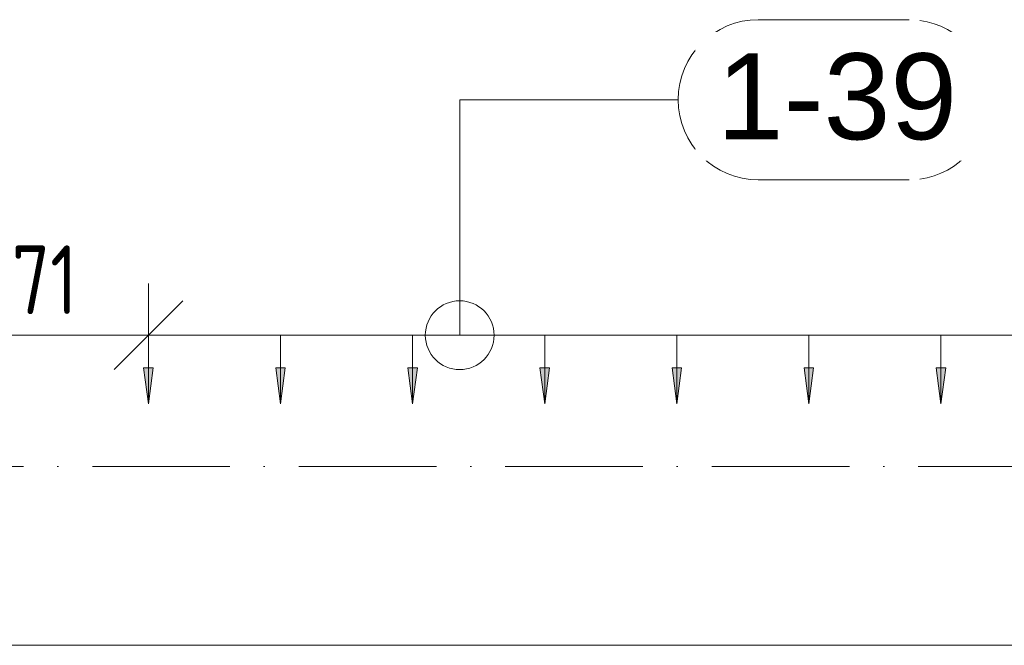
# Model space of a CAD drawing. Header units: millimetres. Extents: x 4307 to 42792, y 1610 to 10025.
# Tile 74 of 256: x 13198 to 13914, y 5870 to 6325. Entities that reach past the tile are written whole.
import ezdxf

# ---------------------------------------------------------------- set-up
doc = ezdxf.new("R2010")
doc.units = ezdxf.units.MM
doc.linetypes.add('Čerchovaná', pattern=[150, 100, -25, 0, -25])
for name, color, linetype, lineweight in [('A-ANNO-DIMS', 211, 'Continuous', 5), ('A-ANNO-DIMS-25', 211, 'Continuous', 5), ('A-FLOR-LEVL', 51, 'Continuous', 5), ('S-BEAM', 12, 'Continuous', 9), ('S-RBAR-IDEN', 171, 'Continuous', 5)]:
    doc.layers.add(name, color=color, linetype=linetype, lineweight=lineweight)
doc.styles.add('Arial_1', font='arial.ttf', dxfattribs={"height": 62.5})
doc.styles.add('ISOCPEUR_2', font='isocpeur.ttf', dxfattribs={"width": 0.8, "height": 50})
doc.dimstyles.new('Vnitřní', dxfattribs={"dimscale": 304.8, "dimtxt": 49.799059, "dimasz": 0.164042, "dimexe": 0.123031, "dimexo": 0.0625, "dimgap": 0, "dimtad": 1, "dimdec": 0, "dimzin": 0, "dimdsep": 46, "dimtxsty": 'ISOCPEUR_2', "dimblk1": 'OBLIQUE', "dimblk2": 'OBLIQUE', "dimsah": 1, "dimcen": 0.09, "dimdle": 0.123031, "dimazin": 0, "dimtfac": 1, "dimtdec": 4, "dimtix": 1, "dimtmove": 0, "dimatfit": 3, "dimfxl": 0.123031, "dimfxlon": 1, "dimtvp": 1, "dimtolj": 1, "dimtzin": 0, "dimarcsym": 2})
doc.dimstyles.new('Výztuž_kusy__řezy__2', dxfattribs={"dimscale": 304.8, "dimtxt": 0.18, "dimasz": 0, "dimexe": 0, "dimexo": 0.0625, "dimgap": 0.082021, "dimtad": 1, "dimdec": 0, "dimzin": 0, "dimdsep": 46, "dimtxsty": 'Arial_1', "dimblk1": 'NONE', "dimblk2": 'NONE', "dimsah": 1, "dimcen": 0.09, "dimazin": 0, "dimtfac": 1, "dimtdec": 4, "dimtix": 1, "dimtmove": 0, "dimatfit": 3, "dimfxl": 0.164042, "dimfxlon": 1, "dimtvp": 1, "dimtfill": 1, "dimtolj": 1, "dimtzin": 0, "dimarcsym": 2})

# ---------------------------------------------------------------- blocks, each defined once
blk = doc.blocks.new('DIMBLOCK305-V1')
at = {"layer": 'A-ANNO-DIMS-25'}
for points in [[(13867.89, 6045.48), (13871.35, 6071.76), (13864.43, 6071.76)], [(13963.91, 6045.48), (13967.37, 6071.76), (13960.44, 6071.76)]]:
    blk.add_hatch(color=256, dxfattribs=at).paths.add_polyline_path(points)
for p, q in [((13963.91, 6095.48), (13867.89, 6095.48)), ((13867.89, 6095.48), (13867.89, 6095.48)), ((13867.89, 6095.48), (13867.89, 6045.48)), ((13963.91, 6095.48), (13963.91, 6095.48)), ((13963.91, 6095.48), (13963.91, 6045.48)), ((13871.35, 6071.76), (13864.43, 6071.76)), ((13864.43, 6071.76), (13867.89, 6045.48)), ((13867.89, 6045.48), (13871.35, 6071.76)), ((13967.37, 6071.76), (13960.44, 6071.76)), ((13960.44, 6071.76), (13963.91, 6045.48)), ((13963.91, 6045.48), (13967.37, 6071.76))]:
    blk.add_line(p, q, dxfattribs=at)
blk = doc.blocks.new('_None')
blk = doc.blocks.new('DIMBLOCK306-V1')
at = {"layer": 'A-ANNO-DIMS-25'}
for points in [[(13771.87, 6045.48), (13775.34, 6071.76), (13768.41, 6071.76)], [(13867.89, 6045.48), (13871.35, 6071.76), (13864.43, 6071.76)]]:
    blk.add_hatch(color=256, dxfattribs=at).paths.add_polyline_path(points)
for p, q in [((13867.89, 6095.48), (13771.87, 6095.48)), ((13771.87, 6095.48), (13771.87, 6095.48)), ((13771.87, 6095.48), (13771.87, 6045.48)), ((13867.89, 6095.48), (13867.89, 6095.48)), ((13867.89, 6095.48), (13867.89, 6045.48)), ((13775.34, 6071.76), (13768.41, 6071.76)), ((13768.41, 6071.76), (13771.87, 6045.48)), ((13771.87, 6045.48), (13775.34, 6071.76)), ((13871.35, 6071.76), (13864.43, 6071.76)), ((13864.43, 6071.76), (13867.89, 6045.48)), ((13867.89, 6045.48), (13871.35, 6071.76))]:
    blk.add_line(p, q, dxfattribs=at)
blk = doc.blocks.new('DIMBLOCK307-V1')
at = {"layer": 'A-ANNO-DIMS-25'}
for points in [[(13675.86, 6045.48), (13679.32, 6071.76), (13672.4, 6071.76)], [(13771.87, 6045.48), (13775.34, 6071.76), (13768.41, 6071.76)]]:
    blk.add_hatch(color=256, dxfattribs=at).paths.add_polyline_path(points)
for p, q in [((13771.87, 6095.48), (13675.86, 6095.48)), ((13675.86, 6095.48), (13675.86, 6095.48)), ((13675.86, 6095.48), (13675.86, 6045.48)), ((13771.87, 6095.48), (13771.87, 6095.48)), ((13771.87, 6095.48), (13771.87, 6045.48)), ((13679.32, 6071.76), (13672.4, 6071.76)), ((13672.4, 6071.76), (13675.86, 6045.48)), ((13675.86, 6045.48), (13679.32, 6071.76)), ((13775.34, 6071.76), (13768.41, 6071.76)), ((13768.41, 6071.76), (13771.87, 6045.48)), ((13771.87, 6045.48), (13775.34, 6071.76))]:
    blk.add_line(p, q, dxfattribs=at)
blk = doc.blocks.new('DIMBLOCK308-V1')
at = {"layer": 'A-ANNO-DIMS-25'}
for points in [[(13579.84, 6045.48), (13583.3, 6071.76), (13576.38, 6071.76)], [(13675.86, 6045.48), (13679.32, 6071.76), (13672.4, 6071.76)]]:
    blk.add_hatch(color=256, dxfattribs=at).paths.add_polyline_path(points)
for p, q in [((13675.86, 6095.48), (13579.84, 6095.48)), ((13579.84, 6095.48), (13579.84, 6095.48)), ((13579.84, 6095.48), (13579.84, 6045.48)), ((13675.86, 6095.48), (13675.86, 6095.48)), ((13675.86, 6095.48), (13675.86, 6045.48)), ((13583.3, 6071.76), (13576.38, 6071.76)), ((13576.38, 6071.76), (13579.84, 6045.48)), ((13579.84, 6045.48), (13583.3, 6071.76)), ((13679.32, 6071.76), (13672.4, 6071.76)), ((13672.4, 6071.76), (13675.86, 6045.48)), ((13675.86, 6045.48), (13679.32, 6071.76))]:
    blk.add_line(p, q, dxfattribs=at)
blk = doc.blocks.new('DIMBLOCK309-V1')
at = {"layer": 'A-ANNO-DIMS-25'}
for points in [[(13483.83, 6045.48), (13487.29, 6071.76), (13480.37, 6071.76)], [(13579.84, 6045.48), (13583.3, 6071.76), (13576.38, 6071.76)]]:
    blk.add_hatch(color=256, dxfattribs=at).paths.add_polyline_path(points)
for p, q in [((13579.84, 6095.48), (13483.83, 6095.48)), ((13483.83, 6095.48), (13483.83, 6095.48)), ((13483.83, 6095.48), (13483.83, 6045.48)), ((13579.84, 6095.48), (13579.84, 6095.48)), ((13579.84, 6095.48), (13579.84, 6045.48)), ((13487.29, 6071.76), (13480.37, 6071.76)), ((13480.37, 6071.76), (13483.83, 6045.48)), ((13483.83, 6045.48), (13487.29, 6071.76)), ((13583.3, 6071.76), (13576.38, 6071.76)), ((13576.38, 6071.76), (13579.84, 6045.48)), ((13579.84, 6045.48), (13583.3, 6071.76))]:
    blk.add_line(p, q, dxfattribs=at)
blk = doc.blocks.new('DIMBLOCK310-V1')
at = {"layer": 'A-ANNO-DIMS-25'}
for points in [[(13387.81, 6045.48), (13391.27, 6071.76), (13384.35, 6071.76)], [(13483.83, 6045.48), (13487.29, 6071.76), (13480.37, 6071.76)]]:
    blk.add_hatch(color=256, dxfattribs=at).paths.add_polyline_path(points)
for p, q in [((13483.83, 6095.48), (13387.81, 6095.48)), ((13387.81, 6095.48), (13387.81, 6095.48)), ((13387.81, 6095.48), (13387.81, 6045.48)), ((13483.83, 6095.48), (13483.83, 6095.48)), ((13483.83, 6095.48), (13483.83, 6045.48)), ((13391.27, 6071.76), (13384.35, 6071.76)), ((13384.35, 6071.76), (13387.81, 6045.48)), ((13387.81, 6045.48), (13391.27, 6071.76)), ((13487.29, 6071.76), (13480.37, 6071.76)), ((13480.37, 6071.76), (13483.83, 6045.48)), ((13483.83, 6045.48), (13487.29, 6071.76))]:
    blk.add_line(p, q, dxfattribs=at)
blk = doc.blocks.new('DIMBLOCK311-V1')
at = {"layer": 'A-ANNO-DIMS-25'}
for points in [[(13291.8, 6045.48), (13295.26, 6071.76), (13288.33, 6071.76)], [(13387.81, 6045.48), (13391.27, 6071.76), (13384.35, 6071.76)]]:
    blk.add_hatch(color=256, dxfattribs=at).paths.add_polyline_path(points)
for p, q in [((13387.81, 6095.48), (13291.8, 6095.48)), ((13291.8, 6095.48), (13291.8, 6095.48)), ((13291.8, 6095.48), (13291.8, 6045.48)), ((13387.81, 6095.48), (13387.81, 6095.48)), ((13387.81, 6095.48), (13387.81, 6045.48)), ((13295.26, 6071.76), (13288.33, 6071.76)), ((13288.33, 6071.76), (13291.8, 6045.48)), ((13291.8, 6045.48), (13295.26, 6071.76)), ((13391.27, 6071.76), (13384.35, 6071.76)), ((13384.35, 6071.76), (13387.81, 6045.48)), ((13387.81, 6045.48), (13391.27, 6071.76))]:
    blk.add_line(p, q, dxfattribs=at)
blk = doc.blocks.new('DIMBLOCK312-V1')
at = {"layer": 'A-ANNO-DIMS-25'}
for points in [[(13291.8, 6045.48), (13295.26, 6071.76), (13288.33, 6071.76)], [(13387.81, 6045.48), (13391.27, 6071.76), (13384.35, 6071.76)], [(13483.83, 6045.48), (13487.29, 6071.76), (13480.37, 6071.76)], [(13579.84, 6045.48), (13583.3, 6071.76), (13576.38, 6071.76)], [(13675.86, 6045.48), (13679.32, 6071.76), (13672.4, 6071.76)], [(13771.87, 6045.48), (13775.34, 6071.76), (13768.41, 6071.76)], [(13867.89, 6045.48), (13871.35, 6071.76), (13864.43, 6071.76)], [(13963.91, 6045.48), (13967.37, 6071.76), (13960.44, 6071.76)], [(14059.92, 6045.48), (14063.38, 6071.76), (14056.46, 6071.76)], [(14155.94, 6045.48), (14159.4, 6071.76), (14152.48, 6071.76)], [(14251.95, 6045.48), (14255.41, 6071.76), (14248.49, 6071.76)], [(14347.97, 6045.48), (14351.43, 6071.76), (14344.51, 6071.76)], [(14443.98, 6045.48), (14447.45, 6071.76), (14440.52, 6071.76)], [(14540, 6045.48), (14543.46, 6071.76), (14536.54, 6071.76)]]:
    blk.add_hatch(color=256, dxfattribs=at).paths.add_polyline_path(points)
for p, q in [((14540, 6095.48), (13291.8, 6095.48)), ((13387.81, 6095.48), (13291.8, 6095.48)), ((13291.8, 6095.48), (13291.8, 6095.48)), ((13291.8, 6095.48), (13291.8, 6045.48)), ((13483.83, 6095.48), (13387.81, 6095.48)), ((13387.81, 6095.48), (13387.81, 6095.48)), ((13387.81, 6095.48), (13387.81, 6045.48)), ((13579.84, 6095.48), (13483.83, 6095.48)), ((13483.83, 6095.48), (13483.83, 6095.48)), ((13483.83, 6095.48), (13483.83, 6045.48)), ((13675.86, 6095.48), (13579.84, 6095.48)), ((13579.84, 6095.48), (13579.84, 6095.48)), ((13579.84, 6095.48), (13579.84, 6045.48)), ((13771.87, 6095.48), (13675.86, 6095.48)), ((13675.86, 6095.48), (13675.86, 6095.48)), ((13675.86, 6095.48), (13675.86, 6045.48)), ((13867.89, 6095.48), (13771.87, 6095.48)), ((13771.87, 6095.48), (13771.87, 6095.48)), ((13771.87, 6095.48), (13771.87, 6045.48)), ((13963.91, 6095.48), (13867.89, 6095.48)), ((13867.89, 6095.48), (13867.89, 6095.48)), ((13867.89, 6095.48), (13867.89, 6045.48)), ((14059.92, 6095.48), (13963.91, 6095.48)), ((13963.91, 6095.48), (13963.91, 6095.48)), ((13963.91, 6095.48), (13963.91, 6045.48)), ((14155.94, 6095.48), (14059.92, 6095.48)), ((14059.92, 6095.48), (14059.92, 6095.48)), ((14059.92, 6095.48), (14059.92, 6045.48)), ((14251.95, 6095.48), (14155.94, 6095.48)), ((14155.94, 6095.48), (14155.94, 6095.48)), ((14155.94, 6095.48), (14155.94, 6045.48)), ((14347.97, 6095.48), (14251.95, 6095.48)), ((14251.95, 6095.48), (14251.95, 6095.48)), ((14251.95, 6095.48), (14251.95, 6045.48)), ((14443.98, 6095.48), (14347.97, 6095.48)), ((14347.97, 6095.48), (14347.97, 6095.48)), ((14347.97, 6095.48), (14347.97, 6045.48)), ((14540, 6095.48), (14443.98, 6095.48)), ((14443.98, 6095.48), (14443.98, 6095.48)), ((14443.98, 6095.48), (14443.98, 6045.48)), ((14540, 6095.48), (14540, 6095.48)), ((14540, 6095.48), (14540, 6045.48)), ((13295.26, 6071.76), (13288.33, 6071.76)), ((13288.33, 6071.76), (13291.8, 6045.48)), ((13291.8, 6045.48), (13295.26, 6071.76)), ((13391.27, 6071.76), (13384.35, 6071.76)), ((13384.35, 6071.76), (13387.81, 6045.48)), ((13387.81, 6045.48), (13391.27, 6071.76)), ((13487.29, 6071.76), (13480.37, 6071.76)), ((13480.37, 6071.76), (13483.83, 6045.48)), ((13483.83, 6045.48), (13487.29, 6071.76)), ((13583.3, 6071.76), (13576.38, 6071.76)), ((13576.38, 6071.76), (13579.84, 6045.48)), ((13579.84, 6045.48), (13583.3, 6071.76)), ((13679.32, 6071.76), (13672.4, 6071.76)), ((13672.4, 6071.76), (13675.86, 6045.48)), ((13675.86, 6045.48), (13679.32, 6071.76)), ((13775.34, 6071.76), (13768.41, 6071.76)), ((13768.41, 6071.76), (13771.87, 6045.48)), ((13771.87, 6045.48), (13775.34, 6071.76)), ((13871.35, 6071.76), (13864.43, 6071.76)), ((13864.43, 6071.76), (13867.89, 6045.48)), ((13867.89, 6045.48), (13871.35, 6071.76)), ((13967.37, 6071.76), (13960.44, 6071.76)), ((13960.44, 6071.76), (13963.91, 6045.48)), ((13963.91, 6045.48), (13967.37, 6071.76)), ((14063.38, 6071.76), (14056.46, 6071.76)), ((14056.46, 6071.76), (14059.92, 6045.48)), ((14059.92, 6045.48), (14063.38, 6071.76)), ((14159.4, 6071.76), (14152.48, 6071.76)), ((14152.48, 6071.76), (14155.94, 6045.48)), ((14155.94, 6045.48), (14159.4, 6071.76)), ((14255.41, 6071.76), (14248.49, 6071.76)), ((14248.49, 6071.76), (14251.95, 6045.48)), ((14251.95, 6045.48), (14255.41, 6071.76)), ((14351.43, 6071.76), (14344.51, 6071.76)), ((14344.51, 6071.76), (14347.97, 6045.48)), ((14347.97, 6045.48), (14351.43, 6071.76)), ((14447.45, 6071.76), (14440.52, 6071.76)), ((14440.52, 6071.76), (14443.98, 6045.48)), ((14443.98, 6045.48), (14447.45, 6071.76)), ((14543.46, 6071.76), (14536.54, 6071.76)), ((14536.54, 6071.76), (14540, 6045.48)), ((14540, 6045.48), (14543.46, 6071.76))]:
    blk.add_line(p, q, dxfattribs=at)
blk = doc.blocks.new('Popisek výztuže__BEZ NATOČENÍ_ - _Typ_ množství_PRAVÝ _řezy_-573725-V1')
at = {"layer": 'S-RBAR-IDEN'}
for p, q in [((5911.19, 9413.62), (5801.5, 9413.62)), ((5801.5, 9297.19), (5911.19, 9297.19))]:
    blk.add_line(p, q, dxfattribs=at)
for centre, start, end in [((5801.5, 9355.4), 90, 270), ((5911.19, 9355.4), 277.64339, 82.35661)]:
    blk.add_arc(centre, 58.22, start, end, dxfattribs=at)
blk = doc.blocks.new('DIMBLOCK427-V1')
at = {"layer": 'A-ANNO-DIMS-25'}
for p, q in [((13120.85, 6095.48), (13120.85, 6132.98)), ((13291.8, 6095.48), (13291.8, 6132.98)), ((13120.85, 6095.48), (13145.85, 6120.48)), ((13291.8, 6095.48), (13316.8, 6120.48)), ((13083.35, 6095.48), (13329.3, 6095.48)), ((13120.85, 6095.48), (13095.85, 6070.48)), ((13120.85, 6095.48), (13120.85, 6057.98)), ((13291.8, 6095.48), (13266.8, 6070.48)), ((13291.8, 6095.48), (13291.8, 6057.98))]:
    blk.add_line(p, q, dxfattribs=at)
at = {"layer": 'A-ANNO-DIMS-25', "color": 0, "insert": (13172.33, 6160.8), "char_height": 50, "width": 81.5938, "attachment_point": 1, "line_spacing_factor": 1.149209, "style": 'ISOCPEUR_2'}
blk.add_mtext('171', dxfattribs=at)
blk = doc.blocks.new('_Oblique')
at = {"color": 0, "linetype": 'ByBlock', "lineweight": -2}
blk.add_line((-0.5, -0.5), (0.5, 0.5), dxfattribs=at)

msp = doc.modelspace()

# ---------------------------------------------------------------- linework, layer by layer
at = {"layer": 'A-FLOR-LEVL', "linetype": 'Čerchovaná'}
msp.add_line((4395.14, 6000), (25778.88, 6000), dxfattribs=at)
at = {"layer": 'S-BEAM'}
msp.add_line((9890, 5870), (14840, 5870), dxfattribs=at)
msp.add_line((9890, 5870), (14840, 5870), dxfattribs=at)
at = {"layer": 'S-RBAR-IDEN'}
for p, q in [((13518.08, 6266.65), (13676.83, 6266.65)), ((13518.08, 6095.48), (13518.08, 6266.65))]:
    msp.add_line(p, q, dxfattribs=at)
msp.add_circle((13518.08, 6095.48), 25, dxfattribs=at)

# ---------------------------------------------------------------- block references
msp.add_blockref('Popisek výztuže__BEZ NATOČENÍ_ - _Typ_ množství_PRAVÝ _řezy_-573725-V1', (7933.55, -3088.75), dxfattribs=at)

# ---------------------------------------------------------------- dimensions: what is measured, and where the dimension line sits
at = {"layer": 'A-ANNO-DIMS'}
dim = msp.add_linear_dim(base=(13291.8, 6095.48), p1=(13120.85, 6057.98), p2=(13291.8, 6057.98), dimstyle='Vnitřní', override={"dimpost": '<>', "dimfxl": 170.94239}, dxfattribs=at)
dim.commit()
dim.dimension.update_dxf_attribs({"geometry": 'DIMBLOCK427-V1', "text_midpoint": (13206.32, 6120.48)})
for base, p1, p2, text, override, picture, middle in [((13291.8, 6095.48), (14540, 6045.48), (13291.8, 6045.48), '96 1248', {"dimpost": '<>', "dimblk1": 'None', "dimblk2": 'None', "dimsah": 1, "dimfxl": 1248.204827}, 'DIMBLOCK312-V1', (13915.9, 6152.39)), ((13291.8, 6095.48), (13387.81, 6045.48), (13291.8, 6045.48), ' ', {"dimpost": '<>', "dimfxl": 96.015756}, 'DIMBLOCK311-V1', (13339.8, 6095.48)), ((13387.81, 6095.48), (13483.83, 6045.48), (13387.81, 6045.48), ' ', {"dimpost": '<>', "dimfxl": 96.015756}, 'DIMBLOCK310-V1', (13435.82, 6095.48)), ((13483.83, 6095.48), (13579.84, 6045.48), (13483.83, 6045.48), ' ', {"dimpost": '<>', "dimfxl": 96.015756}, 'DIMBLOCK309-V1', (13531.83, 6095.48)), ((13579.84, 6095.48), (13675.86, 6045.48), (13579.84, 6045.48), ' ', {"dimpost": '<>', "dimfxl": 96.015756}, 'DIMBLOCK308-V1', (13627.85, 6095.48)), ((13675.86, 6095.48), (13771.87, 6045.48), (13675.86, 6045.48), ' ', {"dimpost": '<>', "dimfxl": 96.015756}, 'DIMBLOCK307-V1', (13723.87, 6095.48)), ((13771.87, 6095.48), (13867.89, 6045.48), (13771.87, 6045.48), ' ', {"dimpost": '<>', "dimfxl": 96.015756}, 'DIMBLOCK306-V1', (13819.88, 6095.48)), ((13867.89, 6095.48), (13963.91, 6045.48), (13867.89, 6045.48), ' ', {"dimpost": '<>', "dimfxl": 96.015756}, 'DIMBLOCK305-V1', (13915.9, 6095.48))]:
    dim = msp.add_linear_dim(base=base, p1=p1, p2=p2, text=text, dimstyle='Výztuž_kusy__řezy__2', override=override, dxfattribs=at)
    dim.commit()
    dim.dimension.update_dxf_attribs({"geometry": picture, "text_midpoint": middle})

# ---------------------------------------------------------------- next in the draw order: texts
at = {"layer": 'S-RBAR-IDEN', "insert": (13704.96, 6300.39), "char_height": 62.5, "width": 210.443, "attachment_point": 1, "style": 'Arial_1', "bg_fill": 3, "box_fill_scale": 1.25, "bg_fill_color": 256, "bg_fill_true_color": 13158600, "bg_fill_transparency": 0}
msp.add_mtext('1-39', dxfattribs=at)

doc.saveas('drawing.dxf')
